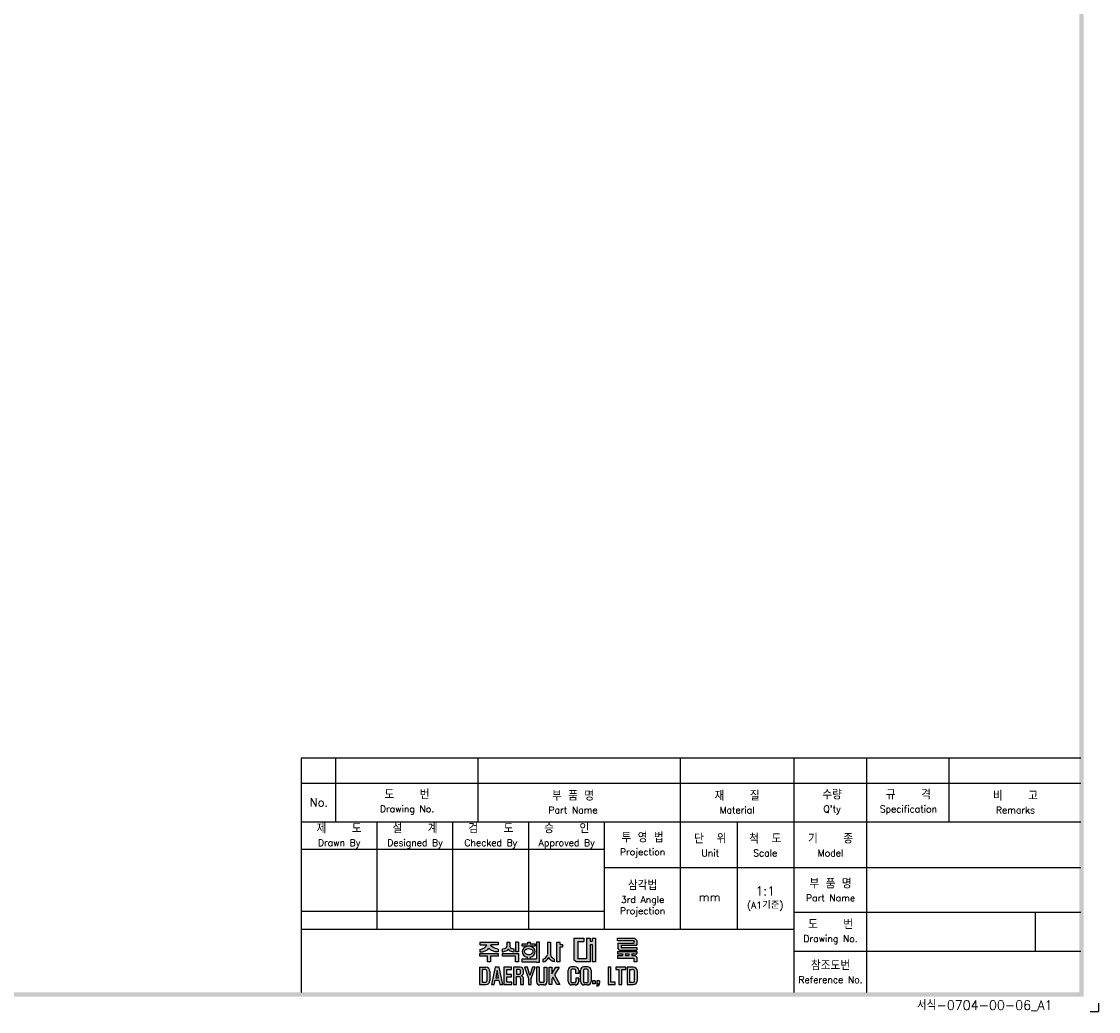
# Model space of a CAD drawing. Extents: x 2148 to 5237, y -907 to 1442.
# Tile 13 of 29: x 4930 to 5237, y 744 to 1026. Entities that reach past the tile are written whole.
import ezdxf

# ---------------------------------------------------------------- set-up
doc = ezdxf.new("R2010")
doc.units = 0
doc.header["$LTSCALE"] = 3
doc.header["$MEASUREMENT"] = 0
for name, color, linetype in [('di', 3, 'CONTINUOUS'), ('dimtaxt', 3, 'CONTINUOUS'), ('dwg', 7, 'CONTINUOUS')]:
    doc.layers.add(name, color=color, linetype=linetype)
doc.styles.get("Standard").update_dxf_attribs({"font": 'romans.shx', "height": 3, "bigfont": 'ghs.shx'})

# ---------------------------------------------------------------- blocks, each defined once
blk = doc.blocks.new('도면서식 A1')
at = {"layer": 'di', "insert": (780.92, -2.61), "char_height": 2.2, "width": 38.8706, "attachment_point": 4}
blk.add_mtext('서식-0704-00-06_A1', dxfattribs=at)
blk = doc.blocks.new('대륙')
at = {"layer": 'dimtaxt'}
for points in [[(70.89, 12.38), (72.38, 12.38), (72.38, 13.12), (70.01, 13.12), (70.01, 8), (70.53, 7.49), (73.84, 7.49), (73.84, 11.66), (74.29, 11.66), (74.29, 7.49), (75.14, 7.49), (75.14, 13.12), (74.29, 13.12), (74.29, 12.42), (73.84, 12.42), (73.84, 13.12), (73.01, 13.12), (73.01, 8.23), (70.89, 8.23)], [(61.83, 12.19), (61.11, 12.19), (61.11, 8.2), (57.74, 8.2), (57.74, 7.47), (61.11, 7.47), (61.83, 7.47)]]:
    blk.add_hatch(color=256, dxfattribs=at).paths.add_polyline_path(points)
h = blk.add_hatch(color=256, dxfattribs=at)
h.paths.add_polyline_path([(84.17, 12.56), (84.17, 11.99), (80.38, 11.99), (80.38, 10.74), (80.81, 10.32), (84.92, 10.32), (84.92, 10.92), (81.19, 10.92), (81.19, 11.44), (84.92, 11.44), (84.92, 12.6), (84.39, 13.12), (80.36, 13.12), (80.36, 12.56)])
h.paths.add_polyline_path([(83.7, 9.41), (84.92, 9.41), (84.92, 9.97), (80.36, 9.97), (80.36, 9.41), (81.48, 9.41), (81.48, 9.04), (80.35, 9.04), (80.35, 8.42), (84.18, 8.42), (84.18, 7.49), (84.92, 7.49), (84.92, 8.64), (84.52, 9.04), (83.7, 9.04)])
h.paths.add_polyline_path([(83, 9.41), (82.23, 9.41), (82.23, 9.04), (83, 9.04)], flags=17)
h = blk.add_hatch(color=256, dxfattribs=at)
edge = h.paths.add_edge_path()
edge.add_line((51.99, 12.18), (47.65, 12.18))
edge.add_line((47.65, 12.18), (47.65, 11.59))
edge.add_line((47.65, 11.59), (49.36, 11.59))
edge.add_ellipse((47.48, 11.55), major_axis=(1.89, 0.39), ratio=0.576936, start_angle=268.0794, end_angle=342.4305, ccw=False)
edge.add_line((47.64, 10.44), (47.64, 9.87))
edge.add_ellipse((47.59, 11.36), major_axis=(2.46, 0), ratio=0.608939, start_angle=-88.7913, end_angle=-24.3158)
edge.add_ellipse((52.06, 11.36), major_axis=(-2.46, 0), ratio=0.608939, start_angle=384.3158, end_angle=448.3061)
edge.add_line((51.99, 9.87), (51.99, 10.51))
edge.add_ellipse((52.11, 11.62), major_axis=(-1.91, 0.31), ratio=0.577613, start_angle=17.5125, end_angle=91.8636, ccw=False)
edge.add_line((50.24, 11.59), (51.99, 11.59))
edge.add_line((51.99, 11.59), (51.99, 12.18))
h.paths.add_polyline_path([(52, 9.48), (47.64, 9.48), (47.64, 8.87), (49.46, 8.87), (49.46, 7.49), (50.19, 7.49), (50.19, 8.88), (52, 8.88)])
edge = h.paths.add_edge_path()
edge.add_arc((55.25, 11.18), 0.45, 180, 220.7047, ccw=False)
edge.add_line((54.8, 11.18), (54.8, 12.18))
edge.add_line((54.8, 12.18), (54.06, 12.18))
edge.add_line((54.06, 12.18), (54.06, 11.18))
edge.add_arc((53.61, 11.18), 0.45, 319.2953, 360, ccw=False)
edge.add_spline(control_points=[(53.95, 10.89), (53.94, 10.88), (53.93, 10.87), (53.83, 10.76), (53.7, 10.68), (53.03, 10.51)], knot_values=[3.761053, 3.761053, 3.761053, 3.761053, 3.807132, 3.807132, 4.298097, 4.298097, 4.298097, 4.298097], degree=3, periodic=0)
edge.add_line((53.03, 10.51), (53.03, 9.85))
edge.add_spline(control_points=[(53.03, 9.85), (53.05, 9.85), (53.06, 9.85), (53.74, 9.96), (53.94, 10.08), (54.15, 10.22), (54.2, 10.3), (54.43, 10.6)], knot_values=[3.495949, 3.495949, 3.495949, 3.495949, 3.524444, 3.524444, 4.06832, 4.06832, 4.379503, 4.379503, 4.379503, 4.379503], degree=3, periodic=0)
edge.add_spline(control_points=[(54.43, 10.6), (54.65, 10.3), (54.71, 10.22), (54.92, 10.08), (55.12, 9.96), (55.75, 9.88), (55.78, 9.87), (55.8, 9.86)], knot_values=[3.495949, 3.495949, 3.495949, 3.495949, 3.807132, 3.807132, 4.351008, 4.351008, 4.402945, 4.402945, 4.402945, 4.402945], degree=3, periodic=0)
edge.add_line((55.8, 9.86), (55.8, 10.59))
edge.add_spline(control_points=[(55.8, 10.59), (55.78, 10.59), (55.76, 10.6), (55.19, 10.66), (55.03, 10.75), (54.92, 10.87), (54.91, 10.88), (54.91, 10.89)], knot_values=[3.761053, 3.761053, 3.761053, 3.761053, 3.81299, 3.81299, 4.356866, 4.356866, 4.402945, 4.402945, 4.402945, 4.402945], degree=3, periodic=0)
h.paths.add_polyline_path([(56.82, 9.48), (53.03, 9.48), (53.03, 8.87), (56.1, 8.87), (56.1, 7.49), (56.82, 7.49)])
h.paths.add_polyline_path([(56.82, 12.19), (56.1, 12.19), (56.1, 9.87), (56.82, 9.87)])
h.paths.add_polyline_path([(60.76, 11.76), (59.58, 11.76), (59.58, 12.19), (59.05, 12.19), (59.05, 11.76), (57.74, 11.76), (57.74, 11.21), (60.76, 11.21)])
edge = h.paths.add_edge_path()
edge.add_ellipse((59.26, 9.92), major_axis=(-1.56, 0), ratio=0.830145, start_angle=101.7462, end_angle=265.4383)
edge.add_line((59.38, 11.21), (59.13, 11.21))
edge.add_ellipse((59.26, 9.92), major_axis=(1.56, 0), ratio=0.830145, start_angle=94.5617, end_angle=259.6787)
edge.add_line((58.98, 8.65), (58.98, 8.2))
edge.add_line((58.98, 8.2), (59.58, 8.2))
edge.add_line((59.58, 8.2), (59.58, 8.65))
edge = h.paths.add_edge_path(flags=16)
edge.add_spline(control_points=[(60.26, 9.92), (60.26, 10.03), (60.22, 10.15), (60.06, 10.37), (59.93, 10.48), (59.59, 10.63), (59.39, 10.66), (58.99, 10.64), (58.8, 10.59), (58.5, 10.41), (58.39, 10.3), (58.27, 10.07), (58.25, 9.96), (58.28, 9.73), (58.34, 9.62), (58.54, 9.4), (58.69, 9.3), (59.06, 9.19), (59.26, 9.17), (59.65, 9.23), (59.83, 9.31), (60.09, 9.5), (60.18, 9.62), (60.25, 9.8), (60.26, 9.86), (60.26, 9.92)], knot_values=[0, 0, 0, 0, 0.543876, 0.543876, 1.087752, 1.087752, 1.631628, 1.631628, 2.175504, 2.175504, 2.71938, 2.71938, 3.263256, 3.263256, 3.807132, 3.807132, 4.351008, 4.351008, 4.894884, 4.894884, 5.43876, 5.43876, 5.982636, 5.982636, 6.283185, 6.283185, 6.283185, 6.283185], degree=3, periodic=0)
h = blk.add_hatch(color=256, dxfattribs=at)
edge = h.paths.add_edge_path()
edge.add_line((64.41, 12.18), (63.7, 12.18))
edge.add_line((63.7, 12.18), (63.7, 9.23))
edge.add_ellipse((62.86, 9.12), major_axis=(0.66, 0.841), ratio=0.672815, start_angle=218.7862, end_angle=304.0863, ccw=False)
edge.add_line((62.7, 8.19), (62.7, 7.51))
edge.add_ellipse((63.11, 8.54), major_axis=(0.964, 0.919), ratio=0.540942, start_angle=220.7961, end_angle=301.7505)
edge.add_ellipse((64.93, 8.53), major_axis=(-0.866, 0.919), ratio=0.569913, start_angle=58.7442, end_angle=145.288)
edge.add_line((65.35, 7.49), (65.35, 8.17))
edge.add_ellipse((65.18, 9.26), major_axis=(-0.67, 1.07), ratio=0.576723, start_angle=74.3826, end_angle=142.9847, ccw=False)
edge.add_line((64.41, 9.18), (64.41, 12.18))
h.paths.add_polyline_path([(66.65, 10.99), (67.26, 10.99), (67.26, 11.63), (66.64, 11.63), (66.64, 12.18), (65.92, 12.18), (65.92, 7.49), (66.65, 7.49)])
h = blk.add_hatch(color=256, dxfattribs=at)
h.paths.add_polyline_path([(47.58, 6.25), (47.58, 2.12), (49.06, 2.12, 0.414214), (50.06, 3.12), (50.06, 5.25, 0.414214), (49.06, 6.25)])
h.paths.add_polyline_path([(48.9, 5.73, -0.414214), (49.4, 5.23), (49.4, 3.16, -0.414214), (48.9, 2.66), (48.23, 2.66), (48.23, 5.73)], flags=16)
h.paths.add_polyline_path([(50.42, 2.11), (51.1, 2.11), (51.31, 3.17), (52.21, 3.17), (52.42, 2.11), (53.1, 2.11), (52.25, 6.23), (51.27, 6.23)])
h.paths.add_polyline_path([(51.77, 5.49), (52.09, 3.74), (51.43, 3.74)], flags=16)
h.paths.add_polyline_path([(53.4, 2.11), (55.25, 2.11), (55.25, 2.66), (54.07, 2.66), (54.07, 3.99), (55.15, 3.99), (55.15, 4.52), (54.06, 4.52), (54.06, 5.7), (55.21, 5.7), (55.21, 6.25), (53.4, 6.25)])
h.paths.add_polyline_path([(55.67, 2.12), (56.33, 2.12), (56.33, 4.05), (56.93, 4.05, -0.414214), (57.33, 3.65), (57.33, 2.12), (58.02, 2.12), (58.02, 3.65, 0.276846), (57.45, 4.24, 0.25864), (58.02, 4.77), (58.02, 5.43, 0.414214), (57.22, 6.23), (55.67, 6.23)])
h.paths.add_polyline_path([(56.33, 5.71), (57.04, 5.71, -0.414214), (57.34, 5.41), (57.34, 4.86, -0.414214), (57.04, 4.56), (56.33, 4.56)], flags=16)
h.paths.add_polyline_path([(59.2, 3.57), (59.2, 2.11), (59.85, 2.11), (59.85, 3.58), (60.8, 6.24), (60.13, 6.24), (59.53, 4.27), (58.97, 6.24), (58.28, 6.24)])
h.paths.add_polyline_path([(61.13, 2.78, 0.414214), (61.88, 2.03), (62.85, 2.03, 0.414214), (63.6, 2.78), (63.6, 6.24), (62.93, 6.24), (62.93, 2.84, -0.414214), (62.68, 2.59), (62.07, 2.59, -0.414214), (61.82, 2.84), (61.82, 6.24), (61.13, 6.24)])
h.paths.add_polyline_path([(64.11, 2.12), (64.77, 2.12), (64.77, 3.42), (64.98, 3.87), (65.9, 2.12), (66.68, 2.12), (65.38, 4.46), (66.48, 6.23), (65.69, 6.23), (64.76, 4.66), (64.76, 6.23), (64.11, 6.23)])
h.paths.add_polyline_path([(68.62, 2.84, 0.414214), (69.42, 2.04), (70.32, 2.04, 0.414214), (71.12, 2.84), (71.12, 3.62), (70.47, 3.62), (70.47, 2.85, -0.414214), (70.17, 2.55), (69.58, 2.55, -0.414214), (69.28, 2.85), (69.28, 5.49, -0.414214), (69.58, 5.79), (70.16, 5.79, -0.414214), (70.46, 5.49), (70.46, 4.76), (71.12, 4.76), (71.12, 5.52, 0.414214), (70.32, 6.32), (69.42, 6.32, 0.414214), (68.62, 5.52)])
h.paths.add_polyline_path([(71.57, 2.84, 0.414214), (72.37, 2.04), (73.25, 2.04, 0.414214), (74.05, 2.84), (74.05, 5.52, 0.414214), (73.25, 6.32), (72.37, 6.32, 0.414214), (71.57, 5.52)])
h.paths.add_polyline_path([(72.23, 5.5, -0.414214), (72.53, 5.8), (73.09, 5.8, -0.414214), (73.39, 5.5), (73.39, 2.85, -0.414214), (73.09, 2.55), (72.53, 2.55, -0.414214), (72.23, 2.85)], flags=16)
h.paths.add_polyline_path([(74.42, 2.34), (75.05, 2.34), (75.05, 2.98), (74.42, 2.98)])
h.paths.add_polyline_path([(75.76, 2.34, -0.316213), (75.39, 2.07), (75.39, 1.77, 0.409412), (76.08, 2.47), (76.08, 2.98), (75.39, 2.98), (75.39, 2.34)])
h.paths.add_polyline_path([(78.08, 2.12), (79.79, 2.12), (79.79, 2.67), (78.75, 2.67), (78.75, 6.24), (78.08, 6.24)])
h.paths.add_polyline_path([(80.68, 2.12), (81.35, 2.12), (81.35, 5.7), (82.27, 5.7), (82.27, 6.24), (79.92, 6.24), (79.92, 5.7), (80.68, 5.7)])
h.paths.add_polyline_path([(82.59, 2.13), (84.07, 2.13, 0.414214), (85.07, 3.13), (85.07, 5.24, 0.414214), (84.07, 6.24), (82.59, 6.24)])
h.paths.add_polyline_path([(83.24, 5.73), (83.9, 5.73, -0.414214), (84.4, 5.23), (84.4, 3.15, -0.414214), (83.9, 2.65), (83.24, 2.65)], flags=16)
for p, q in [((70.01, 13.12), (70.01, 8)), ((70.01, 13.12), (72.38, 13.12)), ((72.38, 13.12), (72.38, 12.38)), ((73.01, 13.12), (73.01, 8.23)), ((73.01, 13.12), (73.84, 13.12)), ((73.84, 13.12), (73.84, 12.42)), ((74.29, 13.12), (75.14, 13.12)), ((74.29, 13.12), (74.29, 12.42)), ((75.14, 13.12), (75.14, 7.49)), ((80.36, 13.12), (84.39, 13.12)), ((80.36, 12.56), (80.36, 13.12)), ((84.92, 12.6), (84.39, 13.12)), ((47.64, 10.44), (47.64, 9.87)), ((47.65, 12.18), (51.99, 12.18)), ((47.65, 12.18), (47.65, 11.59)), ((47.65, 11.59), (49.36, 11.59)), ((51.99, 11.59), (50.24, 11.59)), ((51.99, 12.18), (51.99, 11.59)), ((51.99, 10.51), (51.99, 9.87)), ((53.03, 9.85), (53.03, 10.51)), ((54.06, 12.18), (54.8, 12.18)), ((54.06, 12.18), (54.06, 11.18)), ((54.8, 12.18), (54.8, 11.18)), ((55.8, 9.86), (55.8, 10.59)), ((56.82, 12.19), (56.1, 12.19)), ((56.1, 12.19), (56.1, 9.87)), ((56.82, 12.19), (56.82, 9.87)), ((57.74, 11.76), (59.05, 11.76)), ((57.74, 11.21), (57.74, 11.76)), ((60.76, 11.21), (57.74, 11.21)), ((59.05, 11.76), (59.05, 12.19)), ((59.05, 12.19), (59.58, 12.19)), ((59.58, 12.19), (59.58, 11.76)), ((59.58, 11.76), (60.76, 11.76)), ((60.76, 11.76), (60.76, 11.21)), ((61.11, 12.19), (61.11, 8.2)), ((61.83, 12.19), (61.11, 12.19)), ((61.83, 7.47), (61.83, 12.19)), ((63.7, 12.18), (64.41, 12.18)), ((63.7, 12.18), (63.7, 9.23)), ((64.41, 12.18), (64.41, 9.18)), ((65.92, 7.49), (65.92, 12.18)), ((65.92, 12.18), (66.64, 12.18)), ((66.64, 12.18), (66.64, 11.63)), ((66.64, 11.63), (67.26, 11.63)), ((66.65, 10.99), (66.65, 7.49)), ((67.26, 10.99), (66.65, 10.99)), ((67.26, 11.63), (67.26, 10.99)), ((70.89, 12.38), (70.89, 8.23)), ((70.89, 12.38), (72.38, 12.38)), ((73.84, 12.42), (74.29, 12.42)), ((73.84, 11.66), (73.84, 7.49)), ((73.84, 11.66), (74.29, 11.66)), ((74.29, 11.66), (74.29, 7.49)), ((80.36, 12.56), (84.17, 12.56)), ((80.38, 11.99), (84.17, 11.99)), ((80.38, 11.99), (80.38, 10.74)), ((80.81, 10.32), (80.38, 10.74)), ((80.81, 10.32), (84.92, 10.32)), ((81.19, 11.44), (84.92, 11.44)), ((81.19, 11.44), (81.19, 10.92)), ((81.19, 10.92), (84.92, 10.92)), ((84.17, 12.56), (84.17, 11.99)), ((84.92, 12.6), (84.92, 11.44)), ((84.92, 10.92), (84.92, 10.32)), ((47.64, 9.48), (52, 9.48)), ((47.64, 8.87), (47.64, 9.48)), ((49.46, 8.87), (47.64, 8.87)), ((49.46, 7.49), (49.46, 8.87)), ((50.19, 8.88), (50.19, 7.49)), ((52, 8.88), (50.19, 8.88)), ((52, 9.48), (52, 8.88)), ((53.03, 9.48), (56.82, 9.48)), ((53.03, 8.87), (53.03, 9.48)), ((56.1, 8.87), (53.03, 8.87)), ((56.82, 9.87), (56.1, 9.87)), ((56.1, 7.49), (56.1, 8.87)), ((56.82, 9.48), (56.82, 7.49)), ((57.74, 8.2), (61.11, 8.2)), ((57.74, 7.47), (57.74, 8.2)), ((58.98, 8.2), (58.98, 8.65)), ((59.58, 8.65), (59.58, 8.2)), ((62.7, 7.51), (62.7, 8.19)), ((65.35, 7.49), (65.35, 8.17)), ((70.53, 7.49), (70.01, 8)), ((73.01, 8.23), (70.89, 8.23)), ((80.35, 9.04), (81.48, 9.04)), ((80.35, 9.04), (80.35, 8.42)), ((80.35, 8.42), (84.18, 8.42)), ((80.36, 9.97), (84.92, 9.97)), ((80.36, 9.97), (80.36, 9.41)), ((80.36, 9.41), (81.48, 9.41)), ((81.48, 9.41), (81.48, 9.04)), ((82.23, 9.41), (83, 9.41)), ((82.23, 9.41), (82.23, 9.04)), ((82.23, 9.04), (83, 9.04)), ((83, 9.41), (83, 9.04)), ((83.7, 9.41), (84.92, 9.41)), ((83.7, 9.41), (83.7, 9.04)), ((83.7, 9.04), (84.52, 9.04)), ((84.18, 8.42), (84.18, 7.49)), ((84.92, 8.64), (84.52, 9.04)), ((84.92, 9.97), (84.92, 9.41)), ((84.92, 8.64), (84.92, 7.49)), ((47.58, 6.25), (47.58, 2.12)), ((47.58, 6.25), (49.06, 6.25)), ((48.23, 5.73), (48.23, 2.66)), ((48.9, 5.73), (48.23, 5.73)), ((49.4, 3.16), (49.4, 5.23)), ((50.19, 7.49), (49.46, 7.49)), ((50.06, 5.25), (50.06, 3.12)), ((51.27, 6.23), (50.42, 2.11)), ((52.25, 6.23), (51.27, 6.23)), ((51.77, 5.49), (51.43, 3.74)), ((52.09, 3.74), (51.77, 5.49)), ((53.1, 2.11), (52.25, 6.23)), ((55.21, 6.25), (53.4, 6.25)), ((53.4, 6.25), (53.4, 2.11)), ((54.06, 5.7), (55.21, 5.7)), ((54.06, 4.52), (54.06, 5.7)), ((55.21, 5.7), (55.21, 6.25)), ((55.67, 6.23), (55.67, 2.12)), ((57.22, 6.23), (55.67, 6.23)), ((56.82, 7.49), (56.1, 7.49)), ((56.33, 5.71), (56.33, 4.56)), ((57.04, 5.71), (56.33, 5.71)), ((57.34, 4.86), (57.34, 5.41)), ((61.11, 7.47), (57.74, 7.47)), ((58.02, 4.77), (58.02, 5.43)), ((58.97, 6.24), (58.28, 6.24)), ((58.28, 6.24), (59.2, 3.57)), ((59.53, 4.27), (58.97, 6.24)), ((60.13, 6.24), (59.53, 4.27)), ((59.85, 3.58), (60.8, 6.24)), ((60.8, 6.24), (60.13, 6.24)), ((61.11, 7.47), (61.83, 7.47)), ((61.13, 6.24), (61.13, 2.78)), ((61.82, 6.24), (61.13, 6.24)), ((61.82, 2.84), (61.82, 6.24)), ((62.93, 2.84), (62.93, 6.24)), ((62.93, 6.24), (63.6, 6.24)), ((63.6, 6.24), (63.6, 2.78)), ((64.11, 2.12), (64.11, 6.23)), ((64.11, 6.23), (64.76, 6.23)), ((64.76, 4.66), (65.69, 6.23)), ((64.76, 6.23), (64.76, 4.66)), ((66.48, 6.23), (65.38, 4.46)), ((65.69, 6.23), (66.48, 6.23)), ((66.65, 7.49), (65.92, 7.49)), ((68.62, 2.84), (68.62, 5.52)), ((69.28, 5.49), (69.28, 2.85)), ((70.32, 6.32), (69.42, 6.32)), ((70.16, 5.79), (69.58, 5.79)), ((70.46, 4.76), (70.46, 5.49)), ((73.84, 7.49), (70.53, 7.49)), ((71.12, 5.52), (71.12, 4.76)), ((71.57, 2.84), (71.57, 5.52)), ((72.23, 5.5), (72.23, 2.85)), ((73.25, 6.32), (72.37, 6.32)), ((73.09, 5.8), (72.53, 5.8)), ((73.39, 2.85), (73.39, 5.5)), ((74.05, 5.52), (74.05, 2.84)), ((75.14, 7.49), (74.29, 7.49)), ((78.08, 6.24), (78.08, 2.12)), ((78.75, 6.24), (78.08, 6.24)), ((78.75, 2.67), (78.75, 6.24)), ((82.27, 6.24), (79.92, 6.24)), ((79.92, 6.24), (79.92, 5.7)), ((79.92, 5.7), (80.68, 5.7)), ((80.68, 5.7), (80.68, 2.12)), ((81.35, 2.12), (81.35, 5.7)), ((81.35, 5.7), (82.27, 5.7)), ((82.27, 5.7), (82.27, 6.24)), ((82.59, 6.24), (82.59, 2.13)), ((84.07, 6.24), (82.59, 6.24)), ((83.24, 2.65), (83.24, 5.73)), ((83.24, 5.73), (83.9, 5.73)), ((84.92, 7.49), (84.18, 7.49)), ((84.4, 3.15), (84.4, 5.23)), ((85.07, 3.13), (85.07, 5.24)), ((48.23, 2.66), (48.9, 2.66)), ((51.1, 2.11), (51.31, 3.17)), ((51.31, 3.17), (52.21, 3.17)), ((51.43, 3.74), (52.09, 3.74)), ((52.21, 3.17), (52.42, 2.11)), ((55.15, 4.52), (54.06, 4.52)), ((54.07, 3.99), (55.15, 3.99)), ((54.07, 2.66), (54.07, 3.99)), ((55.25, 2.66), (54.07, 2.66)), ((55.15, 3.99), (55.15, 4.52)), ((55.25, 2.11), (55.25, 2.66)), ((56.33, 4.56), (57.04, 4.56)), ((56.33, 2.12), (56.33, 4.05)), ((56.33, 4.05), (56.93, 4.05)), ((57.33, 3.65), (57.33, 2.12)), ((58.02, 2.12), (58.02, 3.65)), ((59.2, 3.57), (59.2, 2.11)), ((59.85, 2.11), (59.85, 3.58)), ((62.68, 2.59), (62.07, 2.59)), ((64.98, 3.87), (64.77, 3.42)), ((64.77, 3.42), (64.77, 2.12)), ((65.9, 2.12), (64.98, 3.87)), ((65.38, 4.46), (66.68, 2.12)), ((71.12, 4.76), (70.46, 4.76)), ((70.47, 3.62), (70.47, 2.85)), ((71.12, 3.62), (70.47, 3.62)), ((71.12, 2.84), (71.12, 3.62)), ((74.42, 2.98), (74.42, 2.34)), ((75.05, 2.98), (74.42, 2.98)), ((75.05, 2.98), (75.05, 2.34)), ((75.39, 2.98), (75.39, 2.34)), ((76.08, 2.98), (75.39, 2.98)), ((76.08, 2.98), (76.08, 2.47)), ((79.79, 2.67), (78.75, 2.67)), ((79.79, 2.12), (79.79, 2.67)), ((83.9, 2.65), (83.24, 2.65)), ((47.58, 2.12), (49.06, 2.12)), ((50.42, 2.11), (51.1, 2.11)), ((52.42, 2.11), (53.1, 2.11)), ((53.4, 2.11), (55.25, 2.11)), ((55.67, 2.12), (56.33, 2.12)), ((57.33, 2.12), (58.02, 2.12)), ((59.2, 2.11), (59.85, 2.11)), ((62.85, 2.03), (61.88, 2.03)), ((64.77, 2.12), (64.11, 2.12)), ((66.68, 2.12), (65.9, 2.12)), ((70.32, 2.04), (69.42, 2.04)), ((70.17, 2.55), (69.58, 2.55)), ((73.25, 2.04), (72.37, 2.04)), ((73.09, 2.55), (72.53, 2.55)), ((75.05, 2.34), (74.42, 2.34)), ((75.76, 2.34), (75.39, 2.34)), ((75.39, 2.07), (75.39, 1.77)), ((78.08, 2.12), (79.79, 2.12)), ((80.68, 2.12), (81.35, 2.12)), ((82.59, 2.13), (84.07, 2.13))]:
    blk.add_line(p, q, dxfattribs=at)
for centre, radius, start, end in [((53.61, 11.18), 0.45, 319.2953, 360), ((55.25, 11.18), 0.45, 180, 220.7047), ((48.9, 5.23), 0.5, 0, 90), ((49.06, 5.25), 1, 0, 90), ((57.22, 4.85), 0.8, 270, 270), ((57.04, 5.41), 0.3, 0, 90), ((57.22, 5.43), 0.8, 0, 90), ((69.42, 5.52), 0.8, 90, 180), ((69.58, 5.49), 0.3, 90, 180), ((70.16, 5.49), 0.3, 0, 90), ((70.32, 5.52), 0.8, 0, 90), ((72.37, 5.52), 0.8, 90, 180), ((72.53, 5.5), 0.3, 90, 180), ((73.09, 5.5), 0.3, 0, 90), ((73.25, 5.52), 0.8, 0, 90), ((83.9, 5.23), 0.5, 0, 90), ((84.07, 5.24), 1, 0, 90), ((48.9, 3.16), 0.5, 270, 0), ((49.06, 3.12), 1, 270, 0), ((56.93, 3.65), 0.4, 0, 90), ((57.04, 4.86), 0.3, 270, 0), ((57.26, 5.02), 0.8, 283.6828, 341.6876), ((57.24, 3.47), 0.8, 12.921, 74.819), ((61.88, 2.78), 0.75, 180, 270), ((62.07, 2.84), 0.25, 180, 270), ((62.68, 2.84), 0.25, 270, 0), ((62.85, 2.78), 0.75, 270, 0), ((69.42, 2.84), 0.8, 180, 270), ((69.58, 2.85), 0.3, 180, 270), ((70.17, 2.85), 0.3, 270, 0), ((70.32, 2.84), 0.8, 270, 0), ((72.37, 2.84), 0.8, 180, 270), ((72.53, 2.85), 0.3, 180, 270), ((73.09, 2.85), 0.3, 270, 0), ((73.25, 2.84), 0.8, 270, 0), ((83.9, 3.15), 0.5, 270, 0), ((84.07, 3.13), 1, 270, 0), ((75.38, 2.47), 0.7, 270.9408, 0), ((75.38, 2.47), 0.4, 271.6466, 341.8371)]:
    blk.add_arc(centre, radius, start, end, dxfattribs=at)
for centre, major_axis, ratio, start_param, end_param in [((47.48, 11.55), (1.89, 0.39), 0.576936, 4.678869, 5.97654), ((47.59, 11.36), (-2.46, 0), 0.608939, 1.591893, 2.717202), ((59.26, 9.92), (1.56, 0), 0.830145, 1.650413, 4.532248), ((59.26, 9.92), (-1.56, 0), 0.830145, 1.775806, 4.632772), ((62.86, 9.12), (0.66, 0.841), 0.672815, 3.81854, 5.307307), ((63.11, 8.54), (0.964, 0.919), 0.540942, 3.853619, 5.26654)]:
    blk.add_ellipse(centre, major_axis=major_axis, ratio=ratio, start_param=start_param, end_param=end_param, dxfattribs=at)
at = {"layer": 'dimtaxt', "extrusion": (0, 0, -1)}
for centre, major_axis, ratio, start_param, end_param in [((52.06, 11.36), (-2.46, 0), 0.608939, -1.541231, -0.42439), ((52.11, 11.62), (-1.91, 0.31), 0.577613, 4.679864, 5.977535), ((64.93, 8.53), (-0.866, 0.919), 0.569913, 3.747431, 5.257905), ((65.18, 9.26), (-0.67, 1.07), 0.576723, 3.787632, 4.984965)]:
    blk.add_ellipse(centre, major_axis=major_axis, ratio=ratio, start_param=start_param, end_param=end_param, dxfattribs=at)
at = {"layer": 'dimtaxt'}
for points, knots in [([(53.95, 10.89), (53.94, 10.88), (53.93, 10.87), (53.83, 10.76), (53.7, 10.68), (53.03, 10.51)], [3.7610527, 3.7610527, 3.7610527, 3.7610527, 3.8071317, 3.8071317, 4.2980967, 4.2980967, 4.2980967, 4.2980967]), ([(54.43, 10.6), (54.2, 10.3), (54.15, 10.22), (53.94, 10.08), (53.74, 9.96), (53.06, 9.85), (53.05, 9.85), (53.03, 9.85)], [3.4959493, 3.4959493, 3.4959493, 3.4959493, 3.8071317, 3.8071317, 4.3510077, 4.3510077, 4.3795026, 4.3795026, 4.3795026, 4.3795026]), ([(54.43, 10.6), (54.65, 10.3), (54.71, 10.22), (54.92, 10.08), (55.12, 9.96), (55.75, 9.88), (55.78, 9.87), (55.8, 9.86)], [3.4959493, 3.4959493, 3.4959493, 3.4959493, 3.8071317, 3.8071317, 4.3510077, 4.3510077, 4.4029453, 4.4029453, 4.4029453, 4.4029453]), ([(54.91, 10.89), (54.91, 10.88), (54.92, 10.87), (55.03, 10.75), (55.19, 10.66), (55.76, 10.6), (55.78, 10.59), (55.8, 10.59)], [3.7610527, 3.7610527, 3.7610527, 3.7610527, 3.8071317, 3.8071317, 4.3510077, 4.3510077, 4.4029453, 4.4029453, 4.4029453, 4.4029453]), ([(60.26, 9.92), (60.26, 10.03), (60.22, 10.15), (60.06, 10.37), (59.93, 10.48), (59.59, 10.63), (59.39, 10.66), (58.99, 10.64), (58.8, 10.59), (58.5, 10.41), (58.39, 10.3), (58.27, 10.07), (58.25, 9.96), (58.28, 9.73), (58.34, 9.62), (58.54, 9.4), (58.69, 9.3), (59.06, 9.19), (59.26, 9.17), (59.65, 9.23), (59.83, 9.31), (60.09, 9.5), (60.18, 9.62), (60.25, 9.8), (60.26, 9.86), (60.26, 9.92)], [0, 0, 0, 0, 0.543876, 0.543876, 1.087752, 1.087752, 1.631628, 1.631628, 2.175504, 2.175504, 2.71938, 2.71938, 3.263256, 3.263256, 3.807132, 3.807132, 4.351008, 4.351008, 4.894884, 4.894884, 5.43876, 5.43876, 5.982636, 5.982636, 6.283185, 6.283185, 6.283185, 6.283185])]:
    blk.add_open_spline(points, degree=3, knots=knots, dxfattribs=at)

msp = doc.modelspace()

# ---------------------------------------------------------------- linework, layer by layer
at = {"layer": 'di'}
for p in [(5236.518, 746.893), (5234.118, 744.493)]:
    msp.add_line(p, (5236.518, 744.493), dxfattribs=at)
at = {"layer": 'dimtaxt'}
for p, q in [((5231.521, 816.617), (5009.521, 816.617)), ((5009.521, 816.617), (5009.521, 749.893)), ((5019.388, 798.594), (5019.388, 816.594)), ((5059.921, 798.617), (5059.921, 816.617)), ((5117.521, 798.617), (5117.521, 816.617)), ((5149.921, 798.617), (5149.921, 816.617)), ((5170.55, 798.617), (5170.55, 816.617)), ((5194, 798.617), (5194, 816.617)), ((5231.521, 809.417), (5009.521, 809.417)), ((5031.121, 767.87), (5031.121, 798.418)), ((5052.721, 767.87), (5052.721, 798.418)), ((5074.321, 767.87), (5074.321, 798.418)), ((5095.921, 767.87), (5095.921, 798.418)), ((5117.521, 767.87), (5117.521, 798.418)), ((5133.721, 767.87), (5133.721, 798.418)), ((5149.921, 749.849), (5149.921, 798.418)), ((5170.55, 749.849), (5170.55, 798.418)), ((5095.921, 790.588), (5009.57, 790.588)), ((5231.521, 785.382), (5095.921, 785.382)), ((5095.921, 772.94), (5009.597, 772.94)), ((5231.521, 772.653), (5149.921, 772.653)), ((5218.55, 761.566), (5218.55, 772.653)), ((5149.921, 767.87), (5009.521, 767.87)), ((5231.521, 761.566), (5149.921, 761.566))]:
    msp.add_line(p, q, dxfattribs=at)
at = {"layer": 'dwg'}
msp.add_line((5231.521, 798.418), (5009.521, 798.418), dxfattribs=at)
for points in [[(5232.318, 1437.493), (5231.118, 1436.293), (5232.318, 748.693), (5231.118, 749.893)], [(5009.718, 798.598), (5009.718, 798.238), (5231.221, 798.598), (5231.221, 798.238)], [(5232.318, 748.693), (5231.118, 749.893), (4253.118, 748.693), (4254.318, 749.893)]]:
    msp.add_trace(points, dxfattribs=at)

# ---------------------------------------------------------------- block references
at = {"layer": 'di', "xscale": 1.2, "yscale": 1.2, "zscale": 1.2}
msp.add_blockref('대륙', (5003.179, 749.594), dxfattribs=at)
at = {"layer": 'dwg', "xscale": 1.2, "yscale": 1.2, "zscale": 1.2}
msp.add_blockref('도면서식 A1', (4247.718, 749.293), dxfattribs=at)

# ---------------------------------------------------------------- texts
at = {"layer": 'di', "attachment_point": 5}
for s, insert, char_height, width in [('{\\H1.1x;도    번\\P\\H0.72727x;Drawing No.}', (5039.654, 804.057), 2.4, 40.53304), ('{\\H1.1x;부 품 명\\P\\H0.72727x;Part Name}', (5086.921, 804.017), 2.4, 54), ('{\\H1.1x;재    질\\P\\H0.72727x;Material}', (5133.626, 804.017), 2.4, 33.04919), ("{\\H1.1x;수량\\P\\H0.72727x;Q'ty}", (5160.686, 804.017), 2.4, 11.35081), ('{\\H1.1x;규    격\\P\\H0.72727x;Specification}', (5182.412, 804.017), 2.4, 32.4), ('{\\H1.1x;비    고\\P\\H0.72727x;Remarks}', (5212.892, 804.017), 2.4, 46.8), ('No.', (5014.553, 804.057), 2.4, 9.66973), ('{\\H1.1x;제    도\\P\\H0.72727x;Drawn By}', (5020.321, 794.413), 2.4, 21.6), ('{\\H1.1x;설    계}\\P{\\H0.8x;Designed By}', (5041.921, 794.413), 2.4, 21.6), ('{\\H1.1x;검    도\\P\\H0.72727x;Checked By}', (5063.521, 794.413), 2.4, 21.6), ('승    인\\P{\\H0.72727x;Approved By}', (5085.121, 794.413), 2.64, 21.6), ('투 영 법\\P{\\H0.72727x;Projection}', (5106.721, 791.81), 2.64, 21.6), ('{\\H1.1x;단  위}\\P{\\H0.8x;Unit}', (5125.991, 791.81), 2.4, 19.2), ('{\\H1.1x;척  도\\P\\H0.72727x;Scale}', (5141.639, 791.81), 2.4, 19.2), ('기    종\\P{\\H0.72727x;Model}', (5160.236, 791.81), 2.64, 20.62949), ('부 품 명\\P{\\H0.72727x;Part Name}', (5160.236, 779.018), 2.64, 20.62949), ('{\\H1.1x;삼각법\\H0.45455x;\\P\\H1.6x;3rd Angle\\PProjection}', (5106.721, 776.626), 2.4, 21.6), ('도    번\\P{\\H0.72727x;Drawing No.}', (5160.236, 767.11), 2.64, 20.62949), ('참조도번\\P{\\H0.72727x;Reference No.}', (5160.236, 755.73), 2.64, 20.62949)]:
    msp.add_mtext(s, dxfattribs=dict(at, insert=insert, char_height=char_height, width=width))
at = {"layer": 'dimtaxt'}
msp.add_text('mm', height=2.4, dxfattribs=at).set_placement((5122.725, 775.858))
at = {"layer": 'dimtaxt', "insert": (5141.639, 776.626), "char_height": 2.64, "width": 19.2, "attachment_point": 5}
msp.add_mtext('1:1\\P{\\H0.72727x;(A1기준)}', dxfattribs=at)

doc.saveas('drawing.dxf')
